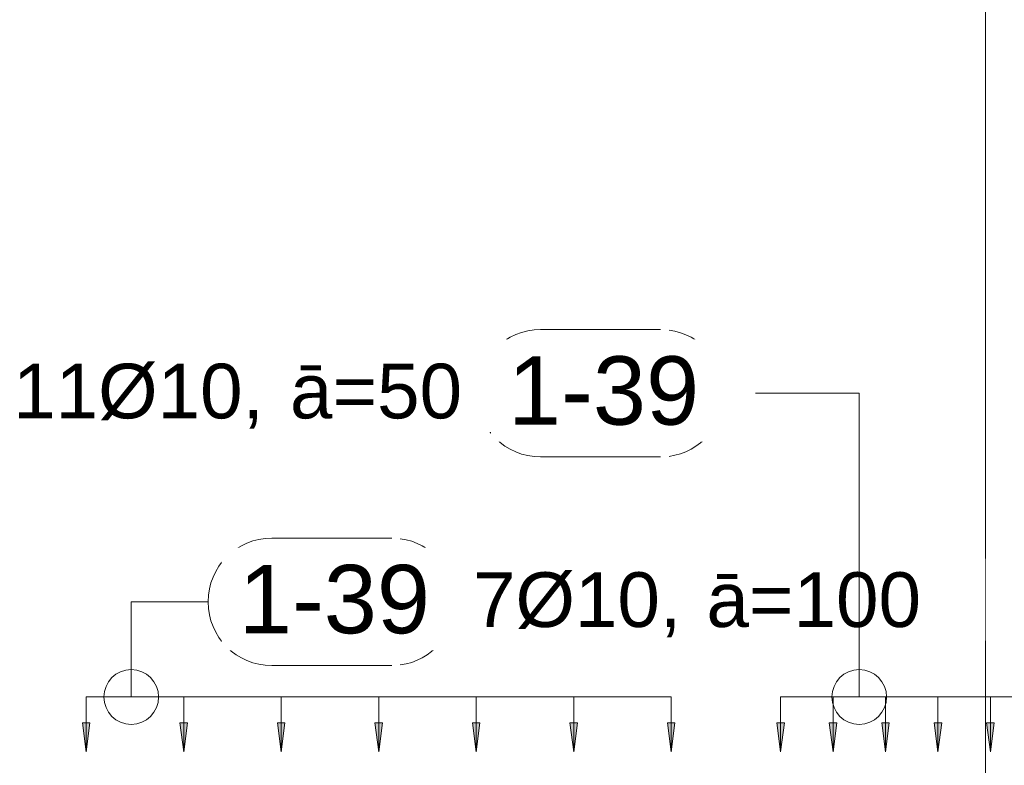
# Model space of a CAD drawing. Header units: millimetres. Extents: x 4307 to 42792, y 1610 to 10025.
# Tile 222 of 256: x 33855 to 34755, y 6189 to 6870. Entities that reach past the tile are written whole.
import ezdxf

# ---------------------------------------------------------------- set-up
doc = ezdxf.new("R2010")
doc.units = ezdxf.units.MM
for name, color, linetype, lineweight in [('A-ANNO-DIMS', 211, 'Continuous', 5), ('A-ANNO-DIMS-25', 211, 'Continuous', 5), ('S-COLS', 52, 'Continuous', 9), ('S-RBAR-IDEN', 171, 'Continuous', 5)]:
    doc.layers.add(name, color=color, linetype=linetype, lineweight=lineweight)
doc.styles.add('Arial', font='arial.ttf', dxfattribs={"height": 50})
doc.styles.add('Arial_1', font='arial.ttf', dxfattribs={"height": 62.5})
doc.dimstyles.new('Výztuž_kusy__řezy__5', dxfattribs={"dimscale": 304.8, "dimtxt": 0.18, "dimasz": 0, "dimexe": 0, "dimexo": 0.0625, "dimgap": 0.082021, "dimtad": 1, "dimdec": 0, "dimzin": 0, "dimdsep": 46, "dimtxsty": 'Arial_1', "dimblk1": 'NONE', "dimblk2": 'NONE', "dimsah": 1, "dimcen": 0.09, "dimazin": 0, "dimtfac": 1, "dimtdec": 4, "dimtix": 1, "dimtmove": 0, "dimatfit": 3, "dimfxl": 0.164042, "dimfxlon": 1, "dimtvp": 1, "dimtfill": 1, "dimtolj": 1, "dimtzin": 0, "dimarcsym": 2})

# ---------------------------------------------------------------- blocks, each defined once
blk = doc.blocks.new('DIMBLOCK910-V3')
at = {"layer": 'A-ANNO-DIMS-25'}
for points in [[(33915.52, 6201.18), (33918.98, 6227.47), (33912.06, 6227.47)], [(34004.63, 6201.18), (34008.09, 6227.47), (34001.17, 6227.47)]]:
    blk.add_hatch(color=256, dxfattribs=at).paths.add_polyline_path(points)
for p, q in [((33915.52, 6251.18), (34004.63, 6251.18)), ((33915.52, 6251.18), (33915.52, 6251.18)), ((33915.52, 6251.18), (33915.52, 6201.18)), ((34004.63, 6251.18), (34004.63, 6251.18)), ((34004.63, 6251.18), (34004.63, 6201.18)), ((33918.98, 6227.47), (33912.06, 6227.47)), ((33912.06, 6227.47), (33915.52, 6201.18)), ((33915.52, 6201.18), (33918.98, 6227.47)), ((34008.09, 6227.47), (34001.17, 6227.47)), ((34001.17, 6227.47), (34004.63, 6201.18)), ((34004.63, 6201.18), (34008.09, 6227.47))]:
    blk.add_line(p, q, dxfattribs=at)
blk = doc.blocks.new('_None')
blk = doc.blocks.new('DIMBLOCK911-V3')
at = {"layer": 'A-ANNO-DIMS-25'}
for points in [[(34004.63, 6201.18), (34008.09, 6227.47), (34001.17, 6227.47)], [(34093.74, 6201.18), (34097.2, 6227.47), (34090.28, 6227.47)]]:
    blk.add_hatch(color=256, dxfattribs=at).paths.add_polyline_path(points)
for p, q in [((34004.63, 6251.18), (34093.74, 6251.18)), ((34004.63, 6251.18), (34004.63, 6251.18)), ((34004.63, 6251.18), (34004.63, 6201.18)), ((34093.74, 6251.18), (34093.74, 6251.18)), ((34093.74, 6251.18), (34093.74, 6201.18)), ((34008.09, 6227.47), (34001.17, 6227.47)), ((34001.17, 6227.47), (34004.63, 6201.18)), ((34004.63, 6201.18), (34008.09, 6227.47)), ((34097.2, 6227.47), (34090.28, 6227.47)), ((34090.28, 6227.47), (34093.74, 6201.18)), ((34093.74, 6201.18), (34097.2, 6227.47))]:
    blk.add_line(p, q, dxfattribs=at)
blk = doc.blocks.new('DIMBLOCK912-V3')
at = {"layer": 'A-ANNO-DIMS-25'}
for points in [[(34093.74, 6201.18), (34097.2, 6227.47), (34090.28, 6227.47)], [(34182.85, 6201.18), (34186.31, 6227.47), (34179.39, 6227.47)]]:
    blk.add_hatch(color=256, dxfattribs=at).paths.add_polyline_path(points)
for p, q in [((34093.74, 6251.18), (34182.85, 6251.18)), ((34093.74, 6251.18), (34093.74, 6251.18)), ((34093.74, 6251.18), (34093.74, 6201.18)), ((34182.85, 6251.18), (34182.85, 6251.18)), ((34182.85, 6251.18), (34182.85, 6201.18)), ((34097.2, 6227.47), (34090.28, 6227.47)), ((34090.28, 6227.47), (34093.74, 6201.18)), ((34093.74, 6201.18), (34097.2, 6227.47)), ((34186.31, 6227.47), (34179.39, 6227.47)), ((34179.39, 6227.47), (34182.85, 6201.18)), ((34182.85, 6201.18), (34186.31, 6227.47))]:
    blk.add_line(p, q, dxfattribs=at)
blk = doc.blocks.new('DIMBLOCK913-V3')
at = {"layer": 'A-ANNO-DIMS-25'}
for points in [[(34182.85, 6201.18), (34186.31, 6227.47), (34179.39, 6227.47)], [(34271.96, 6201.18), (34275.43, 6227.47), (34268.5, 6227.47)]]:
    blk.add_hatch(color=256, dxfattribs=at).paths.add_polyline_path(points)
for p, q in [((34182.85, 6251.18), (34271.96, 6251.18)), ((34182.85, 6251.18), (34182.85, 6251.18)), ((34182.85, 6251.18), (34182.85, 6201.18)), ((34271.96, 6251.18), (34271.96, 6251.18)), ((34271.96, 6251.18), (34271.96, 6201.18)), ((34186.31, 6227.47), (34179.39, 6227.47)), ((34179.39, 6227.47), (34182.85, 6201.18)), ((34182.85, 6201.18), (34186.31, 6227.47)), ((34275.43, 6227.47), (34268.5, 6227.47)), ((34268.5, 6227.47), (34271.96, 6201.18)), ((34271.96, 6201.18), (34275.43, 6227.47))]:
    blk.add_line(p, q, dxfattribs=at)
blk = doc.blocks.new('DIMBLOCK914-V3')
at = {"layer": 'A-ANNO-DIMS-25'}
for points in [[(34271.96, 6201.18), (34275.43, 6227.47), (34268.5, 6227.47)], [(34361.08, 6201.18), (34364.54, 6227.47), (34357.61, 6227.47)]]:
    blk.add_hatch(color=256, dxfattribs=at).paths.add_polyline_path(points)
for p, q in [((34271.96, 6251.18), (34361.08, 6251.18)), ((34271.96, 6251.18), (34271.96, 6251.18)), ((34271.96, 6251.18), (34271.96, 6201.18)), ((34361.08, 6251.18), (34361.08, 6251.18)), ((34361.08, 6251.18), (34361.08, 6201.18)), ((34275.43, 6227.47), (34268.5, 6227.47)), ((34268.5, 6227.47), (34271.96, 6201.18)), ((34271.96, 6201.18), (34275.43, 6227.47)), ((34364.54, 6227.47), (34357.61, 6227.47)), ((34357.61, 6227.47), (34361.08, 6201.18)), ((34361.08, 6201.18), (34364.54, 6227.47))]:
    blk.add_line(p, q, dxfattribs=at)
blk = doc.blocks.new('DIMBLOCK915-V3')
at = {"layer": 'A-ANNO-DIMS-25'}
for points in [[(34361.08, 6201.18), (34364.54, 6227.47), (34357.61, 6227.47)], [(34450.19, 6201.18), (34453.65, 6227.47), (34446.73, 6227.47)]]:
    blk.add_hatch(color=256, dxfattribs=at).paths.add_polyline_path(points)
for p, q in [((34361.08, 6251.18), (34450.19, 6251.18)), ((34361.08, 6251.18), (34361.08, 6251.18)), ((34361.08, 6251.18), (34361.08, 6201.18)), ((34450.19, 6251.18), (34450.19, 6251.18)), ((34450.19, 6251.18), (34450.19, 6201.18)), ((34364.54, 6227.47), (34357.61, 6227.47)), ((34357.61, 6227.47), (34361.08, 6201.18)), ((34361.08, 6201.18), (34364.54, 6227.47)), ((34453.65, 6227.47), (34446.73, 6227.47)), ((34446.73, 6227.47), (34450.19, 6201.18)), ((34450.19, 6201.18), (34453.65, 6227.47))]:
    blk.add_line(p, q, dxfattribs=at)
blk = doc.blocks.new('DIMBLOCK916-V3')
at = {"layer": 'A-ANNO-DIMS-25'}
for points in [[(33915.52, 6201.18), (33918.98, 6227.47), (33912.06, 6227.47)], [(34004.63, 6201.18), (34008.09, 6227.47), (34001.17, 6227.47)], [(34093.74, 6201.18), (34097.2, 6227.47), (34090.28, 6227.47)], [(34182.85, 6201.18), (34186.31, 6227.47), (34179.39, 6227.47)], [(34271.96, 6201.18), (34275.43, 6227.47), (34268.5, 6227.47)], [(34361.08, 6201.18), (34364.54, 6227.47), (34357.61, 6227.47)], [(34450.19, 6201.18), (34453.65, 6227.47), (34446.73, 6227.47)]]:
    blk.add_hatch(color=256, dxfattribs=at).paths.add_polyline_path(points)
for p, q in [((33915.52, 6251.18), (34450.19, 6251.18)), ((33915.52, 6251.18), (34004.63, 6251.18)), ((33915.52, 6251.18), (33915.52, 6251.18)), ((33915.52, 6251.18), (33915.52, 6201.18)), ((34004.63, 6251.18), (34093.74, 6251.18)), ((34004.63, 6251.18), (34004.63, 6251.18)), ((34004.63, 6251.18), (34004.63, 6201.18)), ((34093.74, 6251.18), (34182.85, 6251.18)), ((34093.74, 6251.18), (34093.74, 6251.18)), ((34093.74, 6251.18), (34093.74, 6201.18)), ((34182.85, 6251.18), (34271.96, 6251.18)), ((34182.85, 6251.18), (34182.85, 6251.18)), ((34182.85, 6251.18), (34182.85, 6201.18)), ((34271.96, 6251.18), (34361.08, 6251.18)), ((34271.96, 6251.18), (34271.96, 6251.18)), ((34271.96, 6251.18), (34271.96, 6201.18)), ((34361.08, 6251.18), (34450.19, 6251.18)), ((34361.08, 6251.18), (34361.08, 6251.18)), ((34361.08, 6251.18), (34361.08, 6201.18)), ((34450.19, 6251.18), (34450.19, 6251.18)), ((34450.19, 6251.18), (34450.19, 6201.18)), ((33918.98, 6227.47), (33912.06, 6227.47)), ((33912.06, 6227.47), (33915.52, 6201.18)), ((33915.52, 6201.18), (33918.98, 6227.47)), ((34008.09, 6227.47), (34001.17, 6227.47)), ((34001.17, 6227.47), (34004.63, 6201.18)), ((34004.63, 6201.18), (34008.09, 6227.47)), ((34097.2, 6227.47), (34090.28, 6227.47)), ((34090.28, 6227.47), (34093.74, 6201.18)), ((34093.74, 6201.18), (34097.2, 6227.47)), ((34186.31, 6227.47), (34179.39, 6227.47)), ((34179.39, 6227.47), (34182.85, 6201.18)), ((34182.85, 6201.18), (34186.31, 6227.47)), ((34275.43, 6227.47), (34268.5, 6227.47)), ((34268.5, 6227.47), (34271.96, 6201.18)), ((34271.96, 6201.18), (34275.43, 6227.47)), ((34364.54, 6227.47), (34357.61, 6227.47)), ((34357.61, 6227.47), (34361.08, 6201.18)), ((34361.08, 6201.18), (34364.54, 6227.47)), ((34453.65, 6227.47), (34446.73, 6227.47)), ((34446.73, 6227.47), (34450.19, 6201.18)), ((34450.19, 6201.18), (34453.65, 6227.47))]:
    blk.add_line(p, q, dxfattribs=at)
blk = doc.blocks.new('Popisek výztuže__BEZ NATOČENÍ_ - _Typ_ množství_PRAVÝ _řezy_-573725-V3')
at = {"layer": 'S-RBAR-IDEN'}
for p, q in [((6547.63, 9782.6), (6437.94, 9782.6)), ((6437.94, 9666.17), (6547.63, 9666.17))]:
    blk.add_line(p, q, dxfattribs=at)
for centre, start, end in [((6437.94, 9724.38), 90, 270), ((6547.63, 9724.38), 277.64339, 82.35661)]:
    blk.add_arc(centre, 58.22, start, end, dxfattribs=at)
blk = doc.blocks.new('DIMBLOCK917-V3')
at = {"layer": 'A-ANNO-DIMS-25'}
for points in [[(34550.19, 6201.18), (34553.65, 6227.47), (34546.73, 6227.47)], [(34598.1, 6201.18), (34601.56, 6227.47), (34594.64, 6227.47)]]:
    blk.add_hatch(color=256, dxfattribs=at).paths.add_polyline_path(points)
for p, q in [((34550.19, 6251.18), (34598.1, 6251.18)), ((34550.19, 6251.18), (34550.19, 6251.18)), ((34550.19, 6251.18), (34550.19, 6201.18)), ((34598.1, 6251.18), (34598.1, 6251.18)), ((34598.1, 6251.18), (34598.1, 6201.18)), ((34553.65, 6227.47), (34546.73, 6227.47)), ((34546.73, 6227.47), (34550.19, 6201.18)), ((34550.19, 6201.18), (34553.65, 6227.47)), ((34601.56, 6227.47), (34594.64, 6227.47)), ((34594.64, 6227.47), (34598.1, 6201.18)), ((34598.1, 6201.18), (34601.56, 6227.47))]:
    blk.add_line(p, q, dxfattribs=at)
blk = doc.blocks.new('DIMBLOCK918-V3')
at = {"layer": 'A-ANNO-DIMS-25'}
for points in [[(34598.1, 6201.18), (34601.56, 6227.47), (34594.64, 6227.47)], [(34646.02, 6201.18), (34649.48, 6227.47), (34642.55, 6227.47)]]:
    blk.add_hatch(color=256, dxfattribs=at).paths.add_polyline_path(points)
for p, q in [((34598.1, 6251.18), (34646.02, 6251.18)), ((34598.1, 6251.18), (34598.1, 6251.18)), ((34598.1, 6251.18), (34598.1, 6201.18)), ((34646.02, 6251.18), (34646.02, 6251.18)), ((34646.02, 6251.18), (34646.02, 6201.18)), ((34601.56, 6227.47), (34594.64, 6227.47)), ((34594.64, 6227.47), (34598.1, 6201.18)), ((34598.1, 6201.18), (34601.56, 6227.47)), ((34649.48, 6227.47), (34642.55, 6227.47)), ((34642.55, 6227.47), (34646.02, 6201.18)), ((34646.02, 6201.18), (34649.48, 6227.47))]:
    blk.add_line(p, q, dxfattribs=at)
blk = doc.blocks.new('DIMBLOCK919-V3')
at = {"layer": 'A-ANNO-DIMS-25'}
for points in [[(34646.02, 6201.18), (34649.48, 6227.47), (34642.55, 6227.47)], [(34693.93, 6201.18), (34697.39, 6227.47), (34690.47, 6227.47)]]:
    blk.add_hatch(color=256, dxfattribs=at).paths.add_polyline_path(points)
for p, q in [((34646.02, 6251.18), (34693.93, 6251.18)), ((34646.02, 6251.18), (34646.02, 6251.18)), ((34646.02, 6251.18), (34646.02, 6201.18)), ((34693.93, 6251.18), (34693.93, 6251.18)), ((34693.93, 6251.18), (34693.93, 6201.18)), ((34649.48, 6227.47), (34642.55, 6227.47)), ((34642.55, 6227.47), (34646.02, 6201.18)), ((34646.02, 6201.18), (34649.48, 6227.47)), ((34697.39, 6227.47), (34690.47, 6227.47)), ((34690.47, 6227.47), (34693.93, 6201.18)), ((34693.93, 6201.18), (34697.39, 6227.47))]:
    blk.add_line(p, q, dxfattribs=at)
blk = doc.blocks.new('DIMBLOCK920-V3')
at = {"layer": 'A-ANNO-DIMS-25'}
for points in [[(34693.93, 6201.18), (34697.39, 6227.47), (34690.47, 6227.47)], [(34741.84, 6201.18), (34745.31, 6227.47), (34738.38, 6227.47)]]:
    blk.add_hatch(color=256, dxfattribs=at).paths.add_polyline_path(points)
for p, q in [((34693.93, 6251.18), (34741.84, 6251.18)), ((34693.93, 6251.18), (34693.93, 6251.18)), ((34693.93, 6251.18), (34693.93, 6201.18)), ((34741.84, 6251.18), (34741.84, 6251.18)), ((34741.84, 6251.18), (34741.84, 6201.18)), ((34697.39, 6227.47), (34690.47, 6227.47)), ((34690.47, 6227.47), (34693.93, 6201.18)), ((34693.93, 6201.18), (34697.39, 6227.47)), ((34745.31, 6227.47), (34738.38, 6227.47)), ((34738.38, 6227.47), (34741.84, 6201.18)), ((34741.84, 6201.18), (34745.31, 6227.47))]:
    blk.add_line(p, q, dxfattribs=at)
blk = doc.blocks.new('DIMBLOCK921-V3')
at = {"layer": 'A-ANNO-DIMS-25'}
for points in [[(34741.84, 6201.18), (34745.31, 6227.47), (34738.38, 6227.47)], [(34789.76, 6201.18), (34793.22, 6227.47), (34786.3, 6227.47)]]:
    blk.add_hatch(color=256, dxfattribs=at).paths.add_polyline_path(points)
for p, q in [((34741.84, 6251.18), (34789.76, 6251.18)), ((34741.84, 6251.18), (34741.84, 6251.18)), ((34741.84, 6251.18), (34741.84, 6201.18)), ((34789.76, 6251.18), (34789.76, 6251.18)), ((34789.76, 6251.18), (34789.76, 6201.18)), ((34745.31, 6227.47), (34738.38, 6227.47)), ((34738.38, 6227.47), (34741.84, 6201.18)), ((34741.84, 6201.18), (34745.31, 6227.47)), ((34793.22, 6227.47), (34786.3, 6227.47)), ((34786.3, 6227.47), (34789.76, 6201.18)), ((34789.76, 6201.18), (34793.22, 6227.47))]:
    blk.add_line(p, q, dxfattribs=at)
blk = doc.blocks.new('DIMBLOCK927-V3')
at = {"layer": 'A-ANNO-DIMS-25'}
for points in [[(34550.19, 6201.18), (34553.65, 6227.47), (34546.73, 6227.47)], [(34598.1, 6201.18), (34601.56, 6227.47), (34594.64, 6227.47)], [(34646.02, 6201.18), (34649.48, 6227.47), (34642.55, 6227.47)], [(34693.93, 6201.18), (34697.39, 6227.47), (34690.47, 6227.47)], [(34741.84, 6201.18), (34745.31, 6227.47), (34738.38, 6227.47)], [(34789.76, 6201.18), (34793.22, 6227.47), (34786.3, 6227.47)], [(34837.67, 6201.18), (34841.13, 6227.47), (34834.21, 6227.47)], [(34885.59, 6201.18), (34889.05, 6227.47), (34882.13, 6227.47)], [(34933.5, 6201.18), (34936.96, 6227.47), (34930.04, 6227.47)], [(34981.41, 6201.18), (34984.88, 6227.47), (34977.95, 6227.47)], [(35029.33, 6201.18), (35032.79, 6227.47), (35025.87, 6227.47)]]:
    blk.add_hatch(color=256, dxfattribs=at).paths.add_polyline_path(points)
for p, q in [((34550.19, 6251.18), (35029.33, 6251.18)), ((34550.19, 6251.18), (34598.1, 6251.18)), ((34550.19, 6251.18), (34550.19, 6251.18)), ((34550.19, 6251.18), (34550.19, 6201.18)), ((34598.1, 6251.18), (34646.02, 6251.18)), ((34598.1, 6251.18), (34598.1, 6251.18)), ((34598.1, 6251.18), (34598.1, 6201.18)), ((34646.02, 6251.18), (34693.93, 6251.18)), ((34646.02, 6251.18), (34646.02, 6251.18)), ((34646.02, 6251.18), (34646.02, 6201.18)), ((34693.93, 6251.18), (34741.84, 6251.18)), ((34693.93, 6251.18), (34693.93, 6251.18)), ((34693.93, 6251.18), (34693.93, 6201.18)), ((34741.84, 6251.18), (34789.76, 6251.18)), ((34741.84, 6251.18), (34741.84, 6251.18)), ((34741.84, 6251.18), (34741.84, 6201.18)), ((34789.76, 6251.18), (34837.67, 6251.18)), ((34789.76, 6251.18), (34789.76, 6251.18)), ((34789.76, 6251.18), (34789.76, 6201.18)), ((34837.67, 6251.18), (34885.59, 6251.18)), ((34837.67, 6251.18), (34837.67, 6251.18)), ((34837.67, 6251.18), (34837.67, 6201.18)), ((34885.59, 6251.18), (34933.5, 6251.18)), ((34885.59, 6251.18), (34885.59, 6251.18)), ((34885.59, 6251.18), (34885.59, 6201.18)), ((34933.5, 6251.18), (34981.41, 6251.18)), ((34933.5, 6251.18), (34933.5, 6251.18)), ((34933.5, 6251.18), (34933.5, 6201.18)), ((34981.41, 6251.18), (35029.33, 6251.18)), ((34981.41, 6251.18), (34981.41, 6251.18)), ((34981.41, 6251.18), (34981.41, 6201.18)), ((35029.33, 6251.18), (35029.33, 6251.18)), ((35029.33, 6251.18), (35029.33, 6201.18)), ((34553.65, 6227.47), (34546.73, 6227.47)), ((34546.73, 6227.47), (34550.19, 6201.18)), ((34550.19, 6201.18), (34553.65, 6227.47)), ((34601.56, 6227.47), (34594.64, 6227.47)), ((34594.64, 6227.47), (34598.1, 6201.18)), ((34598.1, 6201.18), (34601.56, 6227.47)), ((34649.48, 6227.47), (34642.55, 6227.47)), ((34642.55, 6227.47), (34646.02, 6201.18)), ((34646.02, 6201.18), (34649.48, 6227.47)), ((34697.39, 6227.47), (34690.47, 6227.47)), ((34690.47, 6227.47), (34693.93, 6201.18)), ((34693.93, 6201.18), (34697.39, 6227.47)), ((34745.31, 6227.47), (34738.38, 6227.47)), ((34738.38, 6227.47), (34741.84, 6201.18)), ((34741.84, 6201.18), (34745.31, 6227.47)), ((34793.22, 6227.47), (34786.3, 6227.47)), ((34786.3, 6227.47), (34789.76, 6201.18)), ((34789.76, 6201.18), (34793.22, 6227.47)), ((34841.13, 6227.47), (34834.21, 6227.47)), ((34834.21, 6227.47), (34837.67, 6201.18)), ((34837.67, 6201.18), (34841.13, 6227.47)), ((34889.05, 6227.47), (34882.13, 6227.47)), ((34882.13, 6227.47), (34885.59, 6201.18)), ((34885.59, 6201.18), (34889.05, 6227.47)), ((34936.96, 6227.47), (34930.04, 6227.47)), ((34930.04, 6227.47), (34933.5, 6201.18)), ((34933.5, 6201.18), (34936.96, 6227.47)), ((34984.88, 6227.47), (34977.95, 6227.47)), ((34977.95, 6227.47), (34981.41, 6201.18)), ((34981.41, 6201.18), (34984.88, 6227.47)), ((35032.79, 6227.47), (35025.87, 6227.47)), ((35025.87, 6227.47), (35029.33, 6201.18)), ((35029.33, 6201.18), (35032.79, 6227.47))]:
    blk.add_line(p, q, dxfattribs=at)
blk = doc.blocks.new('Popisek výztuže__BEZ NATOČENÍ_ - _Typ_ množství_LEVÝ _řezy_-500030-V3')
at = {"layer": 'S-RBAR-IDEN'}
for p, q in [((9178.11, 6586.93), (9068.42, 6586.93)), ((9068.42, 6470.5), (9178.11, 6470.5))]:
    blk.add_line(p, q, dxfattribs=at)
for centre, start, end in [((9068.42, 6528.71), 90, 270), ((9178.11, 6528.71), 277.64339, 82.35661)]:
    blk.add_arc(centre, 58.22, start, end, dxfattribs=at)

msp = doc.modelspace()

# ---------------------------------------------------------------- linework, layer by layer
at = {"layer": 'S-COLS'}
msp.add_line((34737.38, 8670), (34737.38, 6020), dxfattribs=at)
msp.add_line((34737.38, 8670), (34737.38, 6020), dxfattribs=at)
at = {"layer": 'S-RBAR-IDEN'}
for p, q in [((34622.08, 6528.71), (34498.7, 6528.71)), ((33956.69, 6338.12), (34026.91, 6338.12)), ((33956.69, 6251.18), (33956.69, 6338.12))]:
    msp.add_line(p, q, dxfattribs=at)
for centre in [(33956.69, 6251.18), (34622.08, 6251.18)]:
    msp.add_circle(centre, 25, dxfattribs=at)

# ---------------------------------------------------------------- block references
for name, p in [('Popisek výztuže__BEZ NATOČENÍ_ - _Typ_ množství_LEVÝ _řezy_-500030-V3', (25262.38, 0)), ('Popisek výztuže__BEZ NATOČENÍ_ - _Typ_ množství_PRAVÝ _řezy_-573725-V3', (27647.18, -3386.26))]:
    msp.add_blockref(name, p, dxfattribs=at)

# ---------------------------------------------------------------- texts
at = {"layer": 'S-RBAR-IDEN', "char_height": 50, "attachment_point": 1, "style": 'Arial', "bg_fill": 3, "box_fill_scale": 1.25, "bg_fill_color": 256, "bg_fill_true_color": 13158600, "bg_fill_transparency": 0}
for s, insert, width in [('11Ø10, ', (33848.76, 6555.71), 306.6455), ('ā=50', (34101.76, 6555.71), 194.4092), ('ā=100', (34482.35, 6365.12), 242.5105)]:
    msp.add_mtext(s, dxfattribs=dict(at, insert=insert, width=width))

# ---------------------------------------------------------------- dimensions: what is measured, and where the dimension line sits
at = {"layer": 'A-ANNO-DIMS'}
for base, p1, p2, text, override, picture, middle in [((34450.19, 6251.18), (33915.52, 6201.18), (34450.19, 6201.18), '89 535', {"dimpost": '<>', "dimblk1": 'None', "dimblk2": 'None', "dimsah": 1, "dimfxl": 534.66965}, 'DIMBLOCK916-V3', (34182.85, 6308.12)), ((35029.33, 6251.18), (34550.19, 6201.18), (35029.33, 6201.18), '48 479', {"dimpost": '<>', "dimblk1": 'None', "dimblk2": 'None', "dimsah": 1, "dimfxl": 479.140897}, 'DIMBLOCK927-V3', (34789.76, 6308.1)), ((34004.63, 6251.18), (33915.52, 6201.18), (34004.63, 6201.18), ' ', {"dimpost": '<>', "dimfxl": 89.111608}, 'DIMBLOCK910-V3', (33960.07, 6251.18)), ((34093.74, 6251.18), (34004.63, 6201.18), (34093.74, 6201.18), ' ', {"dimpost": '<>', "dimfxl": 89.111608}, 'DIMBLOCK911-V3', (34049.19, 6251.18)), ((34182.85, 6251.18), (34093.74, 6201.18), (34182.85, 6201.18), ' ', {"dimpost": '<>', "dimfxl": 89.111608}, 'DIMBLOCK912-V3', (34138.3, 6251.18)), ((34271.96, 6251.18), (34182.85, 6201.18), (34271.96, 6201.18), ' ', {"dimpost": '<>', "dimfxl": 89.111608}, 'DIMBLOCK913-V3', (34227.41, 6251.18)), ((34361.08, 6251.18), (34271.96, 6201.18), (34361.08, 6201.18), ' ', {"dimpost": '<>', "dimfxl": 89.111608}, 'DIMBLOCK914-V3', (34316.52, 6251.18)), ((34450.19, 6251.18), (34361.08, 6201.18), (34450.19, 6201.18), ' ', {"dimpost": '<>', "dimfxl": 89.111608}, 'DIMBLOCK915-V3', (34405.63, 6251.18)), ((34598.1, 6251.18), (34550.19, 6201.18), (34598.1, 6201.18), ' ', {"dimpost": '<>', "dimfxl": 47.91409}, 'DIMBLOCK917-V3', (34574.14, 6251.18)), ((34646.02, 6251.18), (34598.1, 6201.18), (34646.02, 6201.18), ' ', {"dimpost": '<>', "dimfxl": 47.91409}, 'DIMBLOCK918-V3', (34622.06, 6251.18)), ((34693.93, 6251.18), (34646.02, 6201.18), (34693.93, 6201.18), ' ', {"dimpost": '<>', "dimfxl": 47.91409}, 'DIMBLOCK919-V3', (34669.97, 6251.18)), ((34741.84, 6251.18), (34693.93, 6201.18), (34741.84, 6201.18), ' ', {"dimpost": '<>', "dimfxl": 47.91409}, 'DIMBLOCK920-V3', (34717.89, 6251.18)), ((34789.76, 6251.18), (34741.84, 6201.18), (34789.76, 6201.18), ' ', {"dimpost": '<>', "dimfxl": 47.91409}, 'DIMBLOCK921-V3', (34765.8, 6251.18))]:
    dim = msp.add_linear_dim(base=base, p1=p1, p2=p2, text=text, dimstyle='Výztuž_kusy__řezy__5', override=override, dxfattribs=at)
    dim.commit()
    dim.dimension.update_dxf_attribs({"geometry": picture, "text_midpoint": middle})

# ---------------------------------------------------------------- next in the draw order: linework, layer by layer
at = {"layer": 'S-RBAR-IDEN'}
msp.add_line((34622.08, 6251.18), (34622.08, 6528.71), dxfattribs=at)

# ---------------------------------------------------------------- next in the draw order: texts
at = {"layer": 'S-RBAR-IDEN', "attachment_point": 1, "bg_fill": 3, "box_fill_scale": 1.25, "bg_fill_color": 256, "bg_fill_true_color": 13158600, "bg_fill_transparency": 0}
for s, insert, char_height, width, style in [('1-39', (34301, 6562.45), 62.5, 210.443, 'Arial_1'), ('1-39', (34055.04, 6371.86), 62.5, 210.443, 'Arial_1'), ('7Ø10, ', (34269.03, 6365.12), 50, 258.5442, 'Arial')]:
    msp.add_mtext(s, dxfattribs=dict(at, insert=insert, char_height=char_height, width=width, style=style))

doc.saveas('drawing.dxf')
